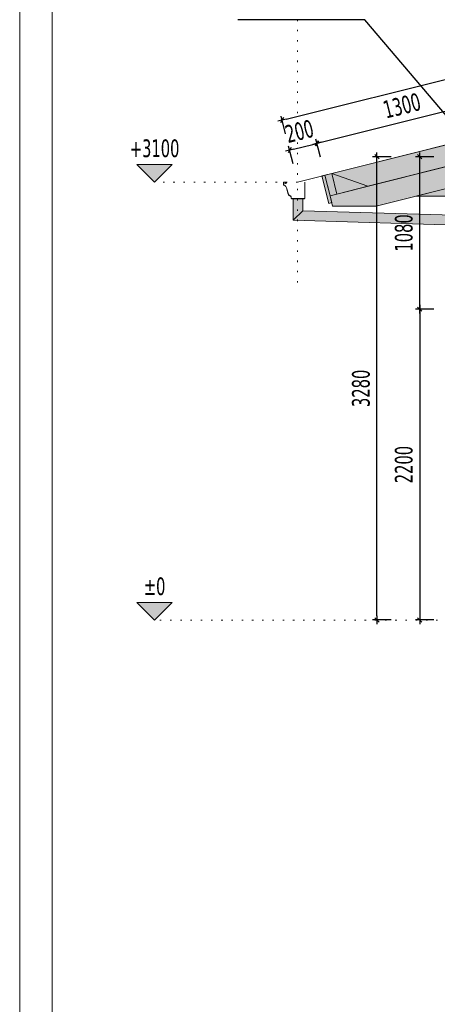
# Model space of a CAD drawing. Header units: millimetres. Extents: x 1567 to 2756, y -116 to 725.
# Tile 2 of 256: x 1567 to 1626, y 94 to 233. Entities that reach past the tile are written whole.
import ezdxf

# ---------------------------------------------------------------- set-up
doc = ezdxf.new("R2010")
doc.units = ezdxf.units.MM
doc.linetypes.add('CADWORK_2', pattern=[1.45, 0.2, -1.25])
for name, color, linetype in [('Ech.1_1', 7, 'Continuous'), ('Ech.1_100', 7, 'Continuous'), ('Ech.1_50', 7, 'Continuous')]:
    doc.layers.add(name, color=color, linetype=linetype)
doc.styles.add('tahoma-z-r', font='txt', dxfattribs={"width": 0.704918})
doc.dimstyles.new('ISO-25', dxfattribs={"dimtxt": 2.5, "dimasz": 2.5, "dimexe": 1.25, "dimexo": 0.625, "dimtad": 1, "dimtxsty": 'Standard', "dimcen": 2.5, "dimadec": 0, "dimazin": 0, "dimtfac": 1, "dimtmove": 0, "dimatfit": 3, "dimfxl": 1, "dimarcsym": 0})

# ---------------------------------------------------------------- blocks, each defined once
blk = doc.blocks.new('cw-dimension-symbol2')
at = {"color": 0, "linetype": 'Continuous', "lineweight": -2}
for p, q in [((-1, 0), (1, 0)), ((-0.5, -0.5), (0.5, 0.5))]:
    blk.add_line(p, q, dxfattribs=at)
blk = doc.blocks.new('*D71')
at = {"layer": 'Defpoints', "color": 0}
for p in [(1876.89, 287.02), (1877.38, 285.08), (1604.38, 216.83)]:
    blk.add_point(p, dxfattribs=at)
at = {"layer": 'Ech.1_50', "color": 0, "linetype": 'Continuous', "lineweight": -2}
for p, q in [((1877.38, 285.08), (1876.74, 287.6)), ((1604.47, 218.91), (1876.31, 286.87)), ((1604.38, 216.83), (1603.74, 219.35))]:
    blk.add_line(p, q, dxfattribs=at)
at = {"layer": 'Ech.1_50', "color": 0, "lineweight": -2, "xscale": 0.6000000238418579, "yscale": 0.6000000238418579, "zscale": 0.6000000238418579}
for p, rotation in [((1876.89, 287.02), 14.0362434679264), ((1603.89, 218.77), 194.0362434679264)]:
    blk.add_blockref('cw-dimension-symbol2', p, dxfattribs=dict(at, rotation=rotation))
at = {"layer": 'Ech.1_50', "color": 7, "linetype": 'Continuous', "lineweight": 5, "insert": (1739.84, 255.08), "char_height": 2.5, "attachment_point": 5, "rotation": 14.0362, "style": 'tahoma-z-r'}
blk.add_mtext('14070', dxfattribs=at)
blk = doc.blocks.new('cw-dimension-symbol15')
at = {"linetype": 'Continuous', "lineweight": -2}
blk.add_hatch(color=0, dxfattribs=at).paths.add_polyline_path([(0, 0), (-1, 1), (1, 1)])
at = {"color": 0, "linetype": 'Continuous', "lineweight": -2}
for p, q in [((0, 0), (-1, 1)), ((-1, 1), (1, 1)), ((1, 1), (0, 0))]:
    blk.add_line(p, q, dxfattribs=at)
blk = doc.blocks.new('*D73')
at = {"layer": 'Defpoints', "color": 0}
blk.add_point((1585.83, 210.02), dxfattribs=at)
blk.add_point((1585.83, 210.02), dxfattribs=at)
blk.add_point((1585.83, 210.02), dxfattribs=at)
at = {"layer": 'Ech.1_50', "color": 0, "linetype": 'Continuous', "lineweight": -2}
blk.add_line((1585.83, 210.02), (1585.83, 210.02), dxfattribs=at)
at = {"layer": 'Ech.1_50', "color": 7, "linetype": 'Continuous', "lineweight": 5, "insert": (1585.83, 214.77), "char_height": 2.5, "attachment_point": 5, "style": 'tahoma-z-r'}
blk.add_mtext('+3100', dxfattribs=at)
blk = doc.blocks.new('*D90')
at = {"layer": 'Defpoints', "color": 0}
for p in [(1625.39, 192.02), (1623.39, 148.02), (1625.39, 148.02)]:
    blk.add_point(p, dxfattribs=at)
at = {"layer": 'Ech.1_50', "color": 0, "linetype": 'Continuous', "lineweight": -2}
for p, q in [((1625.39, 192.02), (1622.79, 192.02)), ((1623.39, 191.42), (1623.39, 148.62)), ((1625.39, 148.02), (1622.79, 148.02))]:
    blk.add_line(p, q, dxfattribs=at)
at = {"layer": 'Ech.1_50', "color": 0, "lineweight": -2, "xscale": 0.6000000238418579, "yscale": 0.6000000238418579, "zscale": 0.6000000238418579}
for p, rotation in [((1623.39, 192.02), 90), ((1623.39, 148.02), 270)]:
    blk.add_blockref('cw-dimension-symbol2', p, dxfattribs=dict(at, rotation=rotation))
at = {"layer": 'Ech.1_50', "color": 7, "linetype": 'Continuous', "lineweight": 5, "insert": (1621.14, 170.02), "char_height": 2.5, "attachment_point": 5, "rotation": 90, "style": 'tahoma-z-r'}
blk.add_mtext('2200', dxfattribs=at)
blk = doc.blocks.new('*D108')
at = {"layer": 'Defpoints', "color": 0}
for p in [(1623.39, 213.6), (1625.39, 213.6), (1625.39, 192.02)]:
    blk.add_point(p, dxfattribs=at)
at = {"layer": 'Ech.1_50', "color": 0, "linetype": 'Continuous', "lineweight": -2}
for p, q in [((1625.39, 213.6), (1622.79, 213.6)), ((1623.39, 192.62), (1623.39, 213)), ((1625.39, 192.02), (1622.79, 192.02))]:
    blk.add_line(p, q, dxfattribs=at)
at = {"layer": 'Ech.1_50', "color": 0, "lineweight": -2, "xscale": 0.6000000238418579, "yscale": 0.6000000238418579, "zscale": 0.6000000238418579}
for p, rotation in [((1623.39, 213.6), 90), ((1623.39, 192.02), 270)]:
    blk.add_blockref('cw-dimension-symbol2', p, dxfattribs=dict(at, rotation=rotation))
at = {"layer": 'Ech.1_50', "color": 7, "linetype": 'Continuous', "lineweight": 5, "insert": (1621.14, 202.81), "char_height": 2.5, "attachment_point": 5, "rotation": 90, "style": 'tahoma-z-r'}
blk.add_mtext('1080', dxfattribs=at)
blk = doc.blocks.new('*D109')
at = {"layer": 'Defpoints', "color": 0}
for p in [(1617.32, 213.6), (1619.32, 213.6), (1619.32, 148.02)]:
    blk.add_point(p, dxfattribs=at)
at = {"layer": 'Ech.1_50', "color": 0, "linetype": 'Continuous', "lineweight": -2}
for p, q in [((1619.32, 213.6), (1616.72, 213.6)), ((1617.32, 148.62), (1617.32, 213)), ((1619.32, 148.02), (1616.72, 148.02))]:
    blk.add_line(p, q, dxfattribs=at)
at = {"layer": 'Ech.1_50', "color": 0, "lineweight": -2, "xscale": 0.6000000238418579, "yscale": 0.6000000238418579, "zscale": 0.6000000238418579}
for p, rotation in [((1617.32, 213.6), 90), ((1617.32, 148.02), 270)]:
    blk.add_blockref('cw-dimension-symbol2', p, dxfattribs=dict(at, rotation=rotation))
at = {"layer": 'Ech.1_50', "color": 7, "linetype": 'Continuous', "lineweight": 5, "insert": (1615.07, 180.81), "char_height": 2.5, "attachment_point": 5, "rotation": 90, "style": 'tahoma-z-r'}
blk.add_mtext('3280', dxfattribs=at)
blk = doc.blocks.new('*D134')
at = {"layer": 'Defpoints', "color": 0}
blk.add_point((1585.83, 148.02), dxfattribs=at)
blk.add_point((1585.83, 148.02), dxfattribs=at)
blk.add_point((1585.83, 148.02), dxfattribs=at)
at = {"layer": 'Ech.1_50', "color": 0, "linetype": 'Continuous', "lineweight": -2}
blk.add_line((1585.83, 148.02), (1585.83, 148.02), dxfattribs=at)
at = {"layer": 'Ech.1_50', "color": 1, "linetype": 'Continuous', "lineweight": 5, "insert": (1585.83, 152.77), "char_height": 2.5, "attachment_point": 5, "style": 'tahoma-z-r'}
blk.add_mtext('±0', dxfattribs=at)
blk = doc.blocks.new('*D143')
at = {"layer": 'Defpoints', "color": 0}
for p in [(1608.83, 215.49), (1609.32, 213.55), (1605.44, 212.58)]:
    blk.add_point(p, dxfattribs=at)
at = {"layer": 'Ech.1_50', "color": 0, "linetype": 'Continuous', "lineweight": -2}
for p, q in [((1609.32, 213.55), (1608.69, 216.07)), ((1605.44, 212.58), (1604.81, 215.1)), ((1605.53, 214.67), (1608.25, 215.35))]:
    blk.add_line(p, q, dxfattribs=at)
at = {"layer": 'Ech.1_50', "color": 0, "lineweight": -2, "xscale": 0.6000000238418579, "yscale": 0.6000000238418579, "zscale": 0.6000000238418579}
for p, rotation in [((1604.95, 214.52), 194.036243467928), ((1608.83, 215.49), 14.03624346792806)]:
    blk.add_blockref('cw-dimension-symbol2', p, dxfattribs=dict(at, rotation=rotation))
at = {"layer": 'Ech.1_50', "color": 7, "linetype": 'Continuous', "lineweight": 5, "insert": (1606.35, 217.19), "char_height": 2.5, "attachment_point": 5, "rotation": 14.0362, "style": 'tahoma-z-r'}
blk.add_mtext('200', dxfattribs=at)
blk = doc.blocks.new('*D144')
at = {"layer": 'Defpoints', "color": 0}
for p in [(1634.01, 221.79), (1634.49, 219.85), (1609.32, 213.55)]:
    blk.add_point(p, dxfattribs=at)
at = {"layer": 'Ech.1_50', "color": 0, "linetype": 'Continuous', "lineweight": -2}
for p, q in [((1609.41, 215.64), (1633.43, 221.64)), ((1634.49, 219.85), (1633.86, 222.37)), ((1609.32, 213.55), (1608.69, 216.07))]:
    blk.add_line(p, q, dxfattribs=at)
at = {"layer": 'Ech.1_50', "color": 0, "lineweight": -2, "xscale": 0.6000000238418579, "yscale": 0.6000000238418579, "zscale": 0.6000000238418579}
for p, rotation in [((1634.01, 221.79), 14.03624346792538), ((1608.83, 215.49), 194.0362434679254)]:
    blk.add_blockref('cw-dimension-symbol2', p, dxfattribs=dict(at, rotation=rotation))
at = {"layer": 'Ech.1_50', "color": 7, "linetype": 'Continuous', "lineweight": 5, "insert": (1620.87, 220.82), "char_height": 2.5, "attachment_point": 5, "rotation": 14.0362, "style": 'tahoma-z-r'}
blk.add_mtext('1300', dxfattribs=at)

msp = doc.modelspace()

# ---------------------------------------------------------------- hatches: boundary and pattern name
at = {"layer": 'Ech.1_50', "linetype": 'Continuous', "lineweight": 5, "true_color": 0xf7e0b3, "transparency": 33554687}
for points in [[(1616.022, 209.41), (1631.496, 213.278), (1635.134, 217.28), (1610.929, 211.229), (1616.022, 209.41)], [(1610.502, 206.999), (1610.929, 207.106), (1609.959, 210.986), (1609.532, 210.88), (1610.502, 206.999)]]:
    msp.add_hatch(color=254, dxfattribs=at).paths.add_polyline_path(points)
at = {"layer": 'Ech.1_50', "linetype": 'Continuous', "lineweight": 5, "true_color": 0xd4c4b3, "transparency": 33554687}
msp.add_hatch(color=9, dxfattribs=at).paths.add_polyline_path([(1611.05, 206.621), (1617.235, 206.621), (1632.078, 210.331), (1632.078, 213.424), (1610.687, 208.076), (1611.05, 206.621)])
at = {"layer": 'Ech.1_50', "linetype": 'Continuous', "lineweight": 5, "true_color": 0xc1a466, "transparency": 33554687}
msp.add_hatch(color=33, dxfattribs=at).paths.add_polyline_path([(1610.929, 211.229), (1609.959, 210.986), (1610.687, 208.076), (1611.657, 208.318), (1610.929, 211.229)])
at = {"layer": 'Ech.1_50', "linetype": 'Continuous', "lineweight": 5, "true_color": 0xf7d1b3, "transparency": 33554687}
for points in [[(1611.657, 208.318), (1616.022, 209.41), (1610.929, 211.229), (1611.657, 208.318)], [(1622.817, 208.016), (1632.078, 208.016), (1632.078, 210.331), (1622.817, 208.016)]]:
    msp.add_hatch(color=254, dxfattribs=at).paths.add_polyline_path(points)
at = {"layer": 'Ech.1_50', "linetype": 'Continuous', "lineweight": 5, "true_color": 0xd7d7ea, "transparency": 33554687}
for points in [[(1607.118, 210.016), (1607.098, 210.016), (1607.098, 207.756, -0.4142136), (1607.018, 207.676), (1605.258, 207.676, -0.4142136), (1605.178, 207.756), (1605.178, 207.925, 0.3616007), (1605.08, 208.043, -0.2844806), (1604.784, 208.312), (1604.526, 209.212, 0.1943803), (1604.286, 209.519), (1604.138, 209.605, -0.2679492), (1604.098, 209.674), (1604.098, 209.916, -0.4142136), (1604.178, 209.996), (1604.392, 209.996, -1), (1604.392, 209.836), (1604.292, 209.836), (1604.292, 209.816), (1604.392, 209.816, 1), (1604.392, 210.016), (1604.178, 210.016, 0.4142136), (1604.078, 209.916), (1604.078, 209.674, 0.2679492), (1604.128, 209.587), (1604.276, 209.502, -0.1943803), (1604.507, 209.207), (1604.765, 208.307, 0.2844806), (1605.077, 208.024, -0.3616007), (1605.158, 207.925), (1605.158, 207.756, 0.4142136), (1605.258, 207.656), (1607.018, 207.656, 0.4142136), (1607.118, 207.756), (1607.118, 210.016)], [(1606.838, 207.656), (1605.438, 207.656), (1605.438, 204.595), (1606.838, 205.954), (1606.838, 207.656)], [(1631.478, 205.215), (1606.838, 205.954), (1605.438, 204.595), (1630.078, 203.856), (1631.478, 205.215)]]:
    msp.add_hatch(color=254, dxfattribs=at).paths.add_polyline_path(points)

# ---------------------------------------------------------------- linework, layer by layer
at = {"layer": 'Ech.1_1', "color": 7, "linetype": 'Continuous', "lineweight": 5}
msp.add_lwpolyline([(1566.72, -115.512), (2755.72, -115.512), (2755.72, 725.488), (1566.72, 725.488), (1566.72, -115.512)], close=True, dxfattribs=at)
at = {"layer": 'Ech.1_100', "color": 7, "linetype": 'Continuous', "lineweight": 5}
msp.add_lwpolyline([(1835.058, -108.036), (1571.328, -108.036), (1571.328, 719.38), (1835.058, 719.38), (1835.058, 460.881), (2022.291, 460.881), (2022.291, -108.036), (1835.058, -108.036)], close=True, dxfattribs=at)
at = {"layer": 'Ech.1_50', "color": 5, "linetype": 'Continuous', "lineweight": 5}
msp.add_line((1879.078, 278.266), (1606.078, 210.016), dxfattribs=at)
at = {"layer": 'Ech.1_50', "color": 9, "linetype": 'CADWORK_2', "lineweight": 5, "elevation": 50}
for points in [[(1606.078, 302.6), (1606.078, 210.016)], [(1606.078, 210.016), (1585.826, 210.016)], [(1606.078, 195.793), (1606.078, 210.016)], [(1636.078, 148.016), (1585.826, 148.016)]]:
    msp.add_lwpolyline(points, dxfattribs=at)
at = {"layer": 'Ech.1_50', "color": 7, "linetype": 'Continuous', "lineweight": 5}
for points in [[(1616.022, 209.41), (1631.496, 213.278), (1635.134, 217.28), (1610.929, 211.229), (1616.022, 209.41)], [(1611.05, 206.621), (1617.235, 206.621), (1632.078, 210.331), (1632.078, 213.424), (1610.687, 208.076), (1611.05, 206.621)], [(1610.502, 206.999), (1610.929, 207.106), (1609.959, 210.986), (1609.532, 210.88), (1610.502, 206.999)], [(1610.929, 211.229), (1609.959, 210.986), (1610.687, 208.076), (1611.657, 208.318), (1610.929, 211.229)], [(1611.657, 208.318), (1616.022, 209.41), (1610.929, 211.229), (1611.657, 208.318)], [(1622.817, 208.016), (1632.078, 208.016), (1632.078, 210.331), (1622.817, 208.016)], [(1606.838, 207.656), (1605.438, 207.656), (1605.438, 204.595), (1606.838, 205.954), (1606.838, 207.656)], [(1631.478, 205.215), (1606.838, 205.954), (1605.438, 204.595), (1630.078, 203.856), (1631.478, 205.215)]]:
    msp.add_lwpolyline(points, close=True, dxfattribs=at)
at = {"layer": 'Ech.1_50', "color": 7, "linetype": 'Continuous', "lineweight": 5, "flags": 128}
msp.add_lwpolyline([(1607.118, 210.016), (1607.098, 210.016), (1607.098, 207.756, -0.4142136), (1607.018, 207.676), (1605.258, 207.676, -0.4142136), (1605.178, 207.756), (1605.178, 207.925, 0.3616007), (1605.08, 208.043, -0.2844806), (1604.784, 208.312), (1604.526, 209.212, 0.1943803), (1604.286, 209.519), (1604.138, 209.605, -0.2679492), (1604.098, 209.674), (1604.098, 209.916, -0.4142136), (1604.178, 209.996), (1604.392, 209.996, -1), (1604.392, 209.836), (1604.292, 209.836), (1604.292, 209.816), (1604.392, 209.816, 1), (1604.392, 210.016), (1604.178, 210.016, 0.4142136), (1604.078, 209.916), (1604.078, 209.674, 0.2679492), (1604.128, 209.587), (1604.276, 209.502, -0.1943803), (1604.507, 209.207), (1604.765, 208.307, 0.2844806), (1605.077, 208.024, -0.3616007), (1605.158, 207.925), (1605.158, 207.756, 0.4142136), (1605.258, 207.656), (1607.018, 207.656, 0.4142136), (1607.118, 207.756), (1607.118, 210.016)], format="xyb", close=True, dxfattribs=at)

# ---------------------------------------------------------------- block references
at = {"layer": 'Ech.1_50', "color": 7, "lineweight": 5, "xscale": 2.5, "yscale": 2.5, "zscale": 2.5}
msp.add_blockref('cw-dimension-symbol15', (1585.826, 210.016), dxfattribs=at)
at = {"layer": 'Ech.1_50', "color": 1, "lineweight": 5, "xscale": 2.5, "yscale": 2.5, "zscale": 2.5}
msp.add_blockref('cw-dimension-symbol15', (1585.826, 148.016), dxfattribs=at)

# ---------------------------------------------------------------- dimensions: what is measured, and where the dimension line sits
at = {"layer": 'Ech.1_50', "color": 7, "linetype": 'Continuous', "lineweight": 5}
for base, p1, p2, angle, text, picture, middle, turn in [((1876.89, 287.019), (1604.375, 216.829), (1877.375, 285.079), 14.03624, '14070', '*D71', (1739.844, 255.077), 14.03624), ((1634.008, 221.786), (1609.318, 213.552), (1634.493, 219.846), 14.03624, '1300', '*D144', (1620.874, 220.822), 14.03624), ((1608.832, 215.492), (1605.437, 212.582), (1609.318, 213.552), 14.03624, '200', '*D143', (1606.346, 217.19), 14.03624), ((1617.323, 213.602), (1619.323, 148.016), (1619.323, 213.602), 90, '3280', '*D109', (1615.073, 180.809), 90), ((1623.386, 213.602), (1625.386, 192.016), (1625.386, 213.602), 90, '1080', '*D108', (1621.136, 202.809), 90), ((1623.386, 148.016), (1625.386, 192.016), (1625.386, 148.016), 270, '2200', '*D90', (1621.136, 170.016), 90)]:
    dim = msp.add_linear_dim(base=base, p1=p1, p2=p2, angle=angle, text=text, dimstyle='ISO-25', override={"dimtxt": 2.5, "dimasz": 0.6, "dimexe": 0.6, "dimexo": 0, "dimgap": 0, "dimdec": 0, "dimlfac": 1, "dimtxsty": 'tahoma-z-r', "dimblk": 'cw-dimension-symbol2', "dimclrt": 7, "dimtmove": 2}, dxfattribs=at)
    dim.commit()
    dim.dimension.update_dxf_attribs({"geometry": picture, "text_midpoint": middle, "dimtype": 161, "text_rotation": turn})
dim = msp.add_ordinate_dim(feature_location=(1585.826, 210.016), offset=(0, 0), dtype=0, origin=(1585.826, 210.016), text='+3100', dimstyle='ISO-25', override={"dimtxt": 2.5, "dimasz": 0.3, "dimexe": 0.6, "dimexo": 0, "dimgap": 0, "dimdec": 0, "dimlfac": 1, "dimtxsty": 'tahoma-z-r', "dimblk": 'cw-dimension-symbol15', "dimclrt": 7, "dimtmove": 2}, dxfattribs=at)
dim.commit()
dim.dimension.update_dxf_attribs({"geometry": '*D73', "text_midpoint": (1585.826, 214.766)})
at = {"layer": 'Ech.1_50', "color": 1, "linetype": 'Continuous', "lineweight": 5}
dim = msp.add_ordinate_dim(feature_location=(1585.826, 148.016), offset=(0, 0), dtype=0, origin=(1585.826, 148.016), text='±0', dimstyle='ISO-25', override={"dimtxt": 2.5, "dimasz": 0.3, "dimexe": 0.6, "dimexo": 0, "dimgap": 0, "dimdec": 0, "dimlfac": 1, "dimtxsty": 'tahoma-z-r', "dimblk": 'cw-dimension-symbol15', "dimclrt": 1, "dimtmove": 2}, dxfattribs=at)
dim.commit()
dim.dimension.update_dxf_attribs({"geometry": '*D134', "text_midpoint": (1585.826, 152.766)})

# ---------------------------------------------------------------- leaders
at = {"layer": 'Ech.1_50', "color": 7, "linetype": 'Continuous', "lineweight": 5, "has_arrowhead": 0}
msp.add_leader([(1632.078, 213.602), (1615.608, 232.962), (1597.599, 232.962)], dimstyle='ISO-25', dxfattribs=at)

doc.saveas('drawing.dxf')
